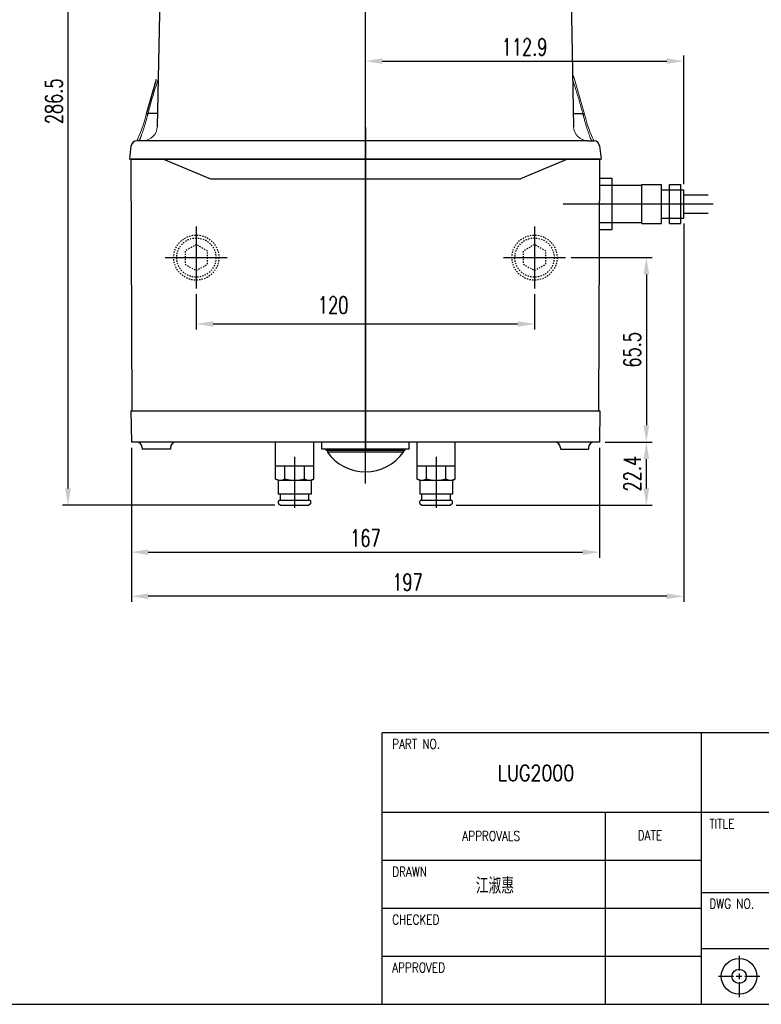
# Model space of a CAD drawing. Header units: millimetres. Extents: x 10 to 831, y 10 to 584.
# Tile 2 of 5: x 407 to 670, y 10 to 359. Entities that reach past the tile are written whole.
import ezdxf
from ezdxf.enums import TextEntityAlignment as Align

# ---------------------------------------------------------------- set-up
doc = ezdxf.new("R2010")
doc.units = ezdxf.units.MM
doc.header["$LTSCALE"] = 46.255
doc.header["$PDMODE"] = 3
doc.header["$PDSIZE"] = 0.3125
for name, pattern in [('CENTER', [43, 40, -1, 1, -1]), ('CENTER1', [33, 30, -1, 1, -1]), ('DOT', [0.2, 0.1, -0.1]), ('HATCH', [200000, 200000, 0])]:
    doc.linetypes.add(name, pattern=pattern)
doc.layers.get('0').update_dxf_attribs({"linetype": 'CONTINUOUS'})
doc.layers.get('Defpoints').update_dxf_attribs({"linetype": 'CONTINUOUS'})
doc.layers.add('DIM', color=2, linetype='CONTINUOUS')
doc.layers.add('LUG2000', color=7, linetype='CONTINUOUS')
doc.styles.add('LSP', font='SIMPLEX.shx', dxfattribs={"width": 0.7, "bigfont": 'chineset.shx'})
doc.styles.get("Standard").update_dxf_attribs({"font": 'romand.shx', "width": 0.7, "bigfont": 'chineset.shx'})
doc.dimstyles.new('ISO-25', dxfattribs={"dimtxt": 3, "dimasz": 3, "dimexe": 1, "dimexo": 1, "dimgap": 1, "dimtad": 1, "dimdec": 3, "dimdsep": 46, "dimtxsty": 'LSP', "dimcen": 3, "dimclrd": 256, "dimclre": 256, "dimclrt": 256, "dimazin": 2, "dimtfac": 1, "dimtdec": 3, "dimtmove": 2, "dimatfit": 3, "dimfxl": 1, "dimarcsym": 0})

# ---------------------------------------------------------------- blocks, each defined once
blk = doc.blocks.new('*D3')
at = {"layer": 'Defpoints', "color": 0}
for p in [(424.35, 473.44), (529.86, 473.44), (499.71, 186.94)]:
    blk.add_point(p, dxfattribs=at)
at = {"layer": 'DIM', "lineweight": -2}
for p, q in [((527.86, 473.44), (422.35, 473.44)), ((424.35, 192.94), (424.35, 467.44)), ((497.71, 186.94), (422.35, 186.94))]:
    blk.add_line(p, q, dxfattribs=at)
at = {"layer": 'DIM'}
for points in [[(423.35, 467.44), (425.35, 467.44), (424.35, 473.44)], [(423.35, 192.94), (425.35, 192.94), (424.35, 186.94)]]:
    blk.add_solid(points, dxfattribs=at)
at = {"layer": 'DIM', "insert": (419.35, 330.19), "char_height": 6, "attachment_point": 5, "rotation": 90, "style": 'LSP'}
blk.add_mtext('286.5', dxfattribs=at)
blk = doc.blocks.new('*D1')
at = {"layer": 'Defpoints', "color": 0}
for p in [(446.82, 209.34), (612.9, 209.34), (612.9, 170.32)]:
    blk.add_point(p, dxfattribs=at)
at = {"layer": 'DIM', "lineweight": -2}
for p, q in [((446.82, 207.34), (446.82, 168.32)), ((612.9, 207.34), (612.9, 168.32)), ((452.82, 170.32), (606.9, 170.32))]:
    blk.add_line(p, q, dxfattribs=at)
at = {"layer": 'DIM'}
for points in [[(452.82, 171.32), (452.82, 169.32), (446.82, 170.32)], [(606.9, 171.32), (606.9, 169.32), (612.9, 170.32)]]:
    blk.add_solid(points, dxfattribs=at)
at = {"layer": 'DIM', "insert": (529.86, 175.32), "char_height": 6, "attachment_point": 5, "style": 'LSP'}
blk.add_mtext('167', dxfattribs=at)
blk = doc.blocks.new('*D7')
at = {"layer": 'Defpoints', "color": 0}
for p in [(642.78, 344.46), (529.86, 302.77), (642.78, 298.82)]:
    blk.add_point(p, dxfattribs=at)
at = {"layer": 'DIM', "lineweight": -2}
for p, q in [((529.86, 304.77), (529.86, 346.46)), ((642.78, 300.82), (642.78, 346.46)), ((535.86, 344.46), (636.78, 344.46))]:
    blk.add_line(p, q, dxfattribs=at)
at = {"layer": 'DIM'}
for points in [[(535.86, 345.46), (535.86, 343.46), (529.86, 344.46)], [(636.78, 345.46), (636.78, 343.46), (642.78, 344.46)]]:
    blk.add_solid(points, dxfattribs=at)
at = {"layer": 'DIM', "insert": (586.32, 349.46), "char_height": 6, "attachment_point": 5, "style": 'LSP'}
blk.add_mtext('112.9', dxfattribs=at)
blk = doc.blocks.new('*D9')
at = {"layer": 'Defpoints', "color": 0}
for p in [(469.86, 263.79), (589.86, 263.79), (589.86, 251.25)]:
    blk.add_point(p, dxfattribs=at)
at = {"layer": 'DIM', "lineweight": -2}
for p, q in [((469.86, 261.79), (469.86, 249.25)), ((589.86, 261.79), (589.86, 249.25)), ((475.86, 251.25), (583.86, 251.25))]:
    blk.add_line(p, q, dxfattribs=at)
at = {"layer": 'DIM'}
for points in [[(475.86, 252.25), (475.86, 250.25), (469.86, 251.25)], [(583.86, 252.25), (583.86, 250.25), (589.86, 251.25)]]:
    blk.add_solid(points, dxfattribs=at)
at = {"layer": 'DIM', "insert": (518.42, 257.96), "char_height": 6, "attachment_point": 5, "style": 'LSP'}
blk.add_mtext('120', dxfattribs=at)
blk = doc.blocks.new('*D10')
at = {"layer": 'Defpoints', "color": 0}
for p in [(600.86, 274.79), (612.9, 209.34), (629.54, 209.34)]:
    blk.add_point(p, dxfattribs=at)
at = {"layer": 'DIM', "lineweight": -2}
for p, q in [((602.86, 274.79), (631.54, 274.79)), ((629.54, 268.79), (629.54, 215.34)), ((614.9, 209.34), (631.54, 209.34))]:
    blk.add_line(p, q, dxfattribs=at)
at = {"layer": 'DIM'}
for points in [[(628.54, 268.79), (630.54, 268.79), (629.54, 274.79)], [(628.54, 215.34), (630.54, 215.34), (629.54, 209.34)]]:
    blk.add_solid(points, dxfattribs=at)
at = {"layer": 'DIM', "insert": (624.54, 242.06), "char_height": 6, "attachment_point": 5, "rotation": 90, "style": 'LSP'}
blk.add_mtext('65.5', dxfattribs=at)
blk = doc.blocks.new('*D11')
at = {"layer": 'Defpoints', "color": 0}
for p in [(642.78, 288.82), (446.82, 209.34), (446.82, 154.68)]:
    blk.add_point(p, dxfattribs=at)
at = {"layer": 'DIM', "lineweight": -2}
for p, q in [((642.78, 286.82), (642.78, 152.68)), ((446.82, 207.34), (446.82, 152.68)), ((636.78, 154.68), (452.82, 154.68))]:
    blk.add_line(p, q, dxfattribs=at)
at = {"layer": 'DIM'}
for points in [[(452.82, 155.68), (452.82, 153.68), (446.82, 154.68)], [(636.78, 155.68), (636.78, 153.68), (642.78, 154.68)]]:
    blk.add_solid(points, dxfattribs=at)
at = {"layer": 'DIM', "insert": (544.8, 159.68), "char_height": 6, "attachment_point": 5, "style": 'LSP'}
blk.add_mtext('197', dxfattribs=at)
blk = doc.blocks.new('*D2')
at = {"layer": 'Defpoints', "color": 0}
for p in [(612.9, 209.34), (629.54, 209.34), (560.01, 186.94)]:
    blk.add_point(p, dxfattribs=at)
at = {"layer": 'DIM', "lineweight": -2}
for p, q in [((614.9, 209.34), (631.54, 209.34)), ((629.54, 192.94), (629.54, 203.34)), ((562.01, 186.94), (631.54, 186.94))]:
    blk.add_line(p, q, dxfattribs=at)
at = {"layer": 'DIM'}
for points in [[(628.54, 203.34), (630.54, 203.34), (629.54, 209.34)], [(628.54, 192.94), (630.54, 192.94), (629.54, 186.94)]]:
    blk.add_solid(points, dxfattribs=at)
at = {"layer": 'DIM', "insert": (624.54, 198.14), "char_height": 6, "attachment_point": 5, "rotation": 90, "style": 'LSP'}
blk.add_mtext('22.4', dxfattribs=at)

msp = doc.modelspace()

# ---------------------------------------------------------------- linework, layer by layer
at = {"color": 3, "linetype": 'Continuous'}
for p, q in [((831, 106.27), (535.81, 106.27)), ((535.81, 10), (535.81, 106.27)), ((649.07, 10), (649.07, 106.27)), ((831, 77.96), (535.81, 77.96)), ((615.09, 10), (615.09, 77.96)), ((649.07, 60.97), (535.81, 60.97)), ((649.07, 49.64), (831, 49.64)), ((649.07, 43.98), (535.81, 43.98)), ((649.07, 29.82), (831, 29.82)), ((649.07, 26.99), (535.81, 26.99))]:
    msp.add_line(p, q, dxfattribs=at)
at = {"color": 7, "linetype": 'Continuous'}
for p, q in [((662.44, 27.24), (662.44, 21.93)), ((660.42, 19.91), (655.11, 19.91)), ((663.45, 19.91), (661.43, 19.91)), ((662.44, 20.92), (662.44, 18.9)), ((662.44, 17.89), (662.44, 12.58)), ((669.78, 19.91), (664.47, 19.91))]:
    msp.add_line(p, q, dxfattribs=at)
at = {"color": 1, "linetype": 'Continuous'}
msp.add_line((10, 10), (831, 10), dxfattribs=at)
at = {"color": 3, "linetype": 'Continuous'}
for radius in [6.32, 2.53]:
    msp.add_circle((662.44, 19.91), radius, dxfattribs=at)
at = {"layer": 'LUG2000', "color": 1, "linetype": 'CENTER1'}
for p, q in [((529.86, 194.68), (529.86, 476.71)), ((605.78, 293.82), (653.24, 293.82)), ((504.76, 204.1), (504.76, 186.1)), ((554.96, 204.1), (554.96, 186.1))]:
    msp.add_line(p, q, dxfattribs=at)
at = {"layer": 'LUG2000', "color": 1, "linetype": 'CENTER'}
for p, q in [((529.86, 305.8), (529.86, 471.37)), ((529.86, 320.95), (529.86, 207.04)), ((600.07, 293.82), (618.79, 293.82)), ((469.86, 285.79), (469.86, 263.79)), ((589.86, 285.79), (589.86, 263.79)), ((458.86, 274.79), (480.86, 274.79)), ((578.86, 274.79), (600.86, 274.79))]:
    msp.add_line(p, q, dxfattribs=at)
at = {"layer": 'LUG2000', "color": 7, "linetype": 'Continuous'}
for p, q in [((458.76, 460.83), (456, 321.14)), ((600.95, 460.83), (603.71, 321.14)), ((455.63, 337.93), (452.11, 325.6)), ((456.09, 325.82), (452.73, 325.82)), ((603.62, 325.82), (606.98, 325.82)), ((446.23, 309.74), (446.78, 314.47)), ((448.95, 316.57), (448.76, 316.24)), ((608.71, 316.24), (448.76, 316.24)), ((608.71, 316.24), (610.95, 316.24)), ((610.95, 316.24), (610.76, 316.58)), ((612.94, 314.47), (613.48, 309.74)), ((446.23, 309.74), (613.48, 309.74))]:
    msp.add_line(p, q, dxfattribs=at)
at = {"layer": 'LUG2000', "linetype": 'Continuous'}
for p, q in [((447.09, 220.44), (446.72, 309.74)), ((612.99, 309.74), (446.72, 309.74)), ((612.62, 220.44), (612.99, 309.74)), ((501.29, 196.39), (501.29, 200.84)), ((508.22, 196.39), (508.22, 200.84)), ((551.49, 196.39), (551.49, 200.84)), ((558.42, 196.39), (558.42, 200.84)), ((498.76, 195.84), (510.76, 195.84)), ((548.96, 195.84), (560.96, 195.84)), ((510.31, 188.64), (499.21, 188.64)), ((499.71, 188.64), (499.71, 190.84)), ((509.81, 188.64), (509.81, 190.84)), ((560.51, 188.64), (549.41, 188.64)), ((549.91, 188.64), (549.91, 190.84)), ((560.01, 188.64), (560.01, 190.84)), ((499.01, 187.64), (499.01, 188.44)), ((499.01, 187.64), (499.71, 186.94)), ((499.71, 186.94), (509.81, 186.94)), ((510.51, 187.64), (509.81, 186.94)), ((510.51, 187.64), (510.51, 188.44)), ((549.21, 187.64), (549.21, 188.44)), ((549.21, 187.64), (549.91, 186.94)), ((549.91, 186.94), (560.01, 186.94)), ((560.71, 187.64), (560.01, 186.94)), ((560.71, 187.64), (560.71, 188.44))]:
    msp.add_line(p, q, dxfattribs=at)
at = {"layer": 'LUG2000', "color": 6, "linetype": 'HATCH'}
for p, q in [((458.2, 309.74), (474.88, 302.77)), ((601.51, 309.74), (584.83, 302.77)), ((474.88, 302.77), (584.83, 302.77))]:
    msp.add_line(p, q, dxfattribs=at)
at = {"layer": 'LUG2000'}
for p, q in [((612.95, 300.42), (627.88, 300.42)), ((612.97, 302.92), (617.38, 302.92)), ((617.38, 284.72), (617.38, 302.92)), ((627.88, 286.92), (627.88, 300.72)), ((627.88, 300.72), (634.88, 300.72)), ((634.88, 286.92), (634.88, 300.72)), ((637.78, 286.92), (637.78, 300.72)), ((637.78, 300.72), (641.78, 300.72)), ((641.78, 286.92), (641.78, 300.72)), ((634.88, 298.82), (642.78, 298.82)), ((642.78, 288.82), (642.78, 298.82)), ((642.78, 297.07), (651.46, 297.07)), ((642.78, 290.57), (651.46, 290.57)), ((612.9, 287.22), (627.88, 287.22)), ((627.88, 286.92), (634.88, 286.92)), ((634.88, 288.82), (642.78, 288.82)), ((637.78, 286.92), (641.78, 286.92)), ((612.89, 284.72), (617.38, 284.72)), ((446.69, 220.44), (613.02, 220.44)), ((446.69, 220.44), (446.82, 209.34)), ((447.09, 220.44), (612.62, 220.44)), ((613.02, 220.44), (612.9, 209.34)), ((612.9, 209.34), (446.82, 209.34)), ((450.69, 207.34), (450.69, 206.84)), ((460.69, 206.84), (450.69, 206.84)), ((460.69, 207.34), (460.69, 206.84)), ((511.51, 209.34), (498.01, 209.34)), ((498.01, 196.27), (498.01, 209.34)), ((511.51, 196.27), (511.51, 209.34)), ((514.36, 206.84), (514.36, 209.34)), ((545.36, 206.84), (514.36, 206.84)), ((515.86, 206.84), (515.86, 206.34)), ((543.86, 206.84), (515.86, 206.84)), ((543.86, 206.34), (515.86, 206.34)), ((516.36, 206.34), (516.36, 205.84)), ((543.36, 206.34), (543.36, 205.84)), ((543.86, 206.84), (543.86, 206.34)), ((545.36, 206.84), (545.36, 209.34)), ((561.71, 209.34), (548.21, 209.34)), ((548.21, 196.27), (548.21, 209.34)), ((561.71, 196.27), (561.71, 209.34)), ((599.02, 207.34), (599.02, 206.84)), ((599.02, 206.84), (609.02, 206.84)), ((609.02, 207.34), (609.02, 206.84)), ((543.36, 205.84), (516.36, 205.84)), ((511.51, 200.84), (498.01, 200.84)), ((561.71, 200.84), (548.21, 200.84)), ((498.76, 195.84), (498.01, 196.27)), ((498.91, 195.84), (498.91, 190.84)), ((510.61, 195.84), (510.61, 190.84)), ((510.76, 195.84), (511.51, 196.27)), ((548.96, 195.84), (548.21, 196.27)), ((549.11, 195.84), (549.11, 190.84)), ((560.81, 195.84), (560.81, 190.84)), ((560.96, 195.84), (561.71, 196.27)), ((510.61, 190.84), (498.91, 190.84)), ((560.81, 190.84), (549.11, 190.84))]:
    msp.add_line(p, q, dxfattribs=at)
at = {"layer": 'LUG2000', "color": 7, "linetype": 'Continuous', "lineweight": 0}
for points in [[(607.6, 325.6), (604.03, 338.1), (603.34, 340.11)], [(452.11, 325.6), (451.67, 323.96), (451.11, 322.09), (450.57, 320.48), (450.07, 319.13), (449.64, 318.04), (449.26, 317.2), (448.95, 316.57)], [(610.76, 316.58), (610.44, 317.22), (610.07, 318.07), (609.63, 319.16), (609.13, 320.51), (608.59, 322.13), (608.03, 324), (607.6, 325.6)]]:
    msp.add_lwpolyline(points, dxfattribs=at)
at = {"layer": 'LUG2000', "color": 3, "linetype": 'DOT', "ltscale": 0.1}
for points in [[(473.86, 277.1), (469.86, 279.41), (465.86, 277.1), (465.86, 272.48), (469.86, 270.17), (473.86, 272.48)], [(593.86, 277.1), (589.86, 279.41), (585.86, 277.1), (585.86, 272.48), (589.86, 270.17), (593.86, 272.48)]]:
    msp.add_lwpolyline(points, close=True, dxfattribs=at)
for centre, radius in [((469.86, 274.79), 8), ((469.86, 274.79), 6.96), ((589.86, 274.79), 8), ((589.86, 274.79), 6.96)]:
    msp.add_circle(centre, radius, dxfattribs=at)
at = {"layer": 'LUG2000', "color": 7, "linetype": 'Continuous'}
for centre, radius, start, end in [((367.74, 347.52), 87.71, 345.1981, 345.6816), ((706.87, 351.41), 103.11, 194.3696, 194.7753), ((448.76, 314.24), 2, 90, 173.4285), ((610.95, 314.24), 2, 6.5715, 90)]:
    msp.add_arc(centre, radius, start, end, dxfattribs=at)
at = {"layer": 'LUG2000', "lineweight": 0}
for centre, start, end in [((451, 321.24), 270, 358.8693), ((608.71, 321.24), 181.1307, 270)]:
    msp.add_arc(centre, 5, start, end, dxfattribs=at)
at = {"layer": 'LUG2000'}
for centre, radius, start, end in [((448.69, 207.34), 2, 0, 90), ((462.69, 207.34), 2, 90, 180), ((597.02, 207.34), 2, 0, 90), ((611.02, 207.34), 2, 90, 180), ((529.86, 215.35), 16.52, 215.1848, 324.8152)]:
    msp.add_arc(centre, radius, start, end, dxfattribs=at)
at = {"layer": 'LUG2000', "linetype": 'Continuous'}
for centre, radius, start, end in [((499.56, 198.84), 3, 238.8052, 305.2644), ((504.76, 207.01), 11.17, 251.9403, 288.0597), ((509.95, 198.84), 3, 234.7356, 301.1948), ((549.76, 198.84), 3, 238.8052, 305.2644), ((554.96, 207.01), 11.17, 251.9403, 288.0597), ((560.15, 198.84), 3, 234.7356, 301.1948), ((499.21, 188.44), 0.2, 90, 180), ((510.31, 188.44), 0.2, 0, 90), ((549.41, 188.44), 0.2, 90, 180), ((560.51, 188.44), 0.2, 0, 90)]:
    msp.add_arc(centre, radius, start, end, dxfattribs=at)
at = {"layer": 'LUG2000', "color": 7, "linetype": 'Continuous', "lineweight": 0}
for points, knots in [([(452.73, 325.82), (452.93, 326.58), (453.34, 328.17), (454.05, 330.67), (454.87, 333.44), (455.65, 335.89), (456.15, 337.43), (456.33, 337.94)], [0, 0, 0, 0, 2.346333, 4.921137, 7.791301, 11.020264, 12.642017, 12.642017, 12.642017, 12.642017]), ([(603.39, 337.88), (603.78, 336.7), (604.63, 334.09), (605.84, 330.07), (606.62, 327.23), (606.98, 325.82)], [0, 0, 0, 0, 3.742703, 8.237941, 12.582376, 12.582376, 12.582376, 12.582376]), ([(449.56, 316.24), (449.58, 316.24), (449.63, 316.29), (449.69, 316.38), (449.77, 316.55), (449.87, 316.77), (449.99, 317.04), (450.11, 317.36), (450.25, 317.72), (450.4, 318.12), (450.55, 318.56), (450.72, 319.04), (450.89, 319.54), (451.06, 320.07), (451.24, 320.63), (451.42, 321.21), (451.61, 321.81), (451.79, 322.43), (451.98, 323.07), (452.17, 323.73), (452.36, 324.41), (452.48, 324.87), (452.54, 325.11)], [0, 0, 0, 0, 0.059905, 0.180485, 0.362774, 0.60369, 0.899028, 1.243532, 1.633244, 2.064458, 2.533021, 3.034885, 3.566847, 4.126619, 4.712014, 5.320635, 5.950385, 6.599677, 7.267787, 7.954958, 8.661389, 9.38584, 9.38584, 9.38584, 9.38584]), ([(452.12, 325.6), (452.12, 325.62), (452.15, 325.71), (452.4, 325.8), (452.6, 325.82), (452.73, 325.82)], [0, 0, 0, 0, 0.0526, 0.2929344, 0.6853459, 0.6853459, 0.6853459, 0.6853459]), ([(607.6, 325.6), (607.59, 325.62), (607.56, 325.71), (607.31, 325.8), (607.11, 325.82), (606.98, 325.82)], [0, 0, 0, 0, 0.0526785, 0.2930607, 0.6853868, 0.6853868, 0.6853868, 0.6853868]), ([(607.17, 325.12), (607.23, 324.89), (607.35, 324.43), (607.54, 323.75), (607.73, 323.08), (607.92, 322.44), (608.1, 321.82), (608.29, 321.21), (608.47, 320.63), (608.65, 320.07), (608.83, 319.54), (609, 319.04), (609.16, 318.56), (609.32, 318.12), (609.46, 317.72), (609.6, 317.35), (609.73, 317.04), (609.84, 316.76), (609.94, 316.55), (610.02, 316.38), (610.08, 316.29), (610.13, 316.24), (610.15, 316.24)], [0, 0, 0, 0, 0.719069, 1.425065, 2.115504, 2.787745, 3.43922, 4.069771, 4.67992, 5.267611, 5.829466, 6.362728, 6.864916, 7.333238, 7.764417, 8.154576, 8.499644, 8.794942, 9.035138, 9.2163, 9.336108, 9.395878, 9.395878, 9.395878, 9.395878])]:
    msp.add_open_spline(points, degree=3, knots=knots, dxfattribs=at)

# ---------------------------------------------------------------- texts
at = {"color": 2, "linetype": 'Continuous', "width": 0.8}
for s, p in [('PART NO.', (539.35, 100.61)), ('TITLE', (651.9, 72.3)), ('APPROVALS', (564.23, 67.99)), ('DATE', (626.48, 68.19)), ('DRAWN', (539.35, 55.31)), ('DWG NO.', (651.9, 43.98)), ('CHECKED', (539.35, 38.32)), ('APPROVED', (539.35, 21.33))]:
    msp.add_text(s, height=3.398, dxfattribs=at).set_placement(p)
for s, p in [('LUG2000', (590.36, 89.19)), ('江淑惠', (575.82, 49.22))]:
    msp.add_text(s, height=5.656, dxfattribs=at).set_placement(p, align=Align.CENTER)

# ---------------------------------------------------------------- dimensions: what is measured, and where the dimension line sits
at = {"layer": 'DIM'}
for base, p1, p2, picture, middle in [((424.35, 473.44), (499.71, 186.94), (529.86, 473.44), '*D3', (419.35, 330.19)), ((629.54070414, 209.33629842), (600.85628424, 274.78629842), (612.89689073, 209.33629842), '*D10', (624.54070414, 242.06129842)), ((629.54, 209.34), (560.01, 186.94), (612.9, 209.34), '*D2', (624.54, 198.14))]:
    dim = msp.add_linear_dim(base=base, p1=p1, p2=p2, angle=90, dimstyle='ISO-25', override={"dimscale": 2, "dimdec": 1, "dimadec": 1, "dimtdec": 1}, dxfattribs=at)
    dim.commit()
    dim.dimension.update_dxf_attribs({"geometry": picture, "text_midpoint": middle})
dim = msp.add_linear_dim(base=(642.78, 344.46), p1=(529.86, 302.77), p2=(642.78, 298.82), dimstyle='ISO-25', override={"dimscale": 2, "dimdec": 1, "dimadec": 1, "dimtdec": 1}, dxfattribs=at)
dim.commit()
dim.dimension.update_dxf_attribs({"geometry": '*D7', "text_midpoint": (586.32, 349.46)})
for base, p1, p2, text, picture, middle in [((446.82, 154.68), (642.78, 288.82), (446.82, 209.34), '197', '*D11', (544.8, 159.68)), ((612.9, 170.32), (446.82, 209.34), (612.9, 209.34), '167', '*D1', (529.86, 175.32))]:
    dim = msp.add_linear_dim(base=base, p1=p1, p2=p2, text=text, dimstyle='ISO-25', override={"dimscale": 2, "dimdec": 1, "dimadec": 1, "dimtdec": 1}, dxfattribs=at)
    dim.commit()
    dim.dimension.update_dxf_attribs({"geometry": picture, "text_midpoint": middle})
dim = msp.add_linear_dim(base=(589.86, 251.25), p1=(469.86, 263.79), p2=(589.86, 263.79), dimstyle='ISO-25', override={"dimscale": 2, "dimdec": 1, "dimadec": 1, "dimtdec": 1}, dxfattribs=at)
dim.commit()
dim.dimension.update_dxf_attribs({"geometry": '*D9', "text_midpoint": (518.42, 257.96), "dimtype": 160})

doc.saveas('drawing.dxf')
